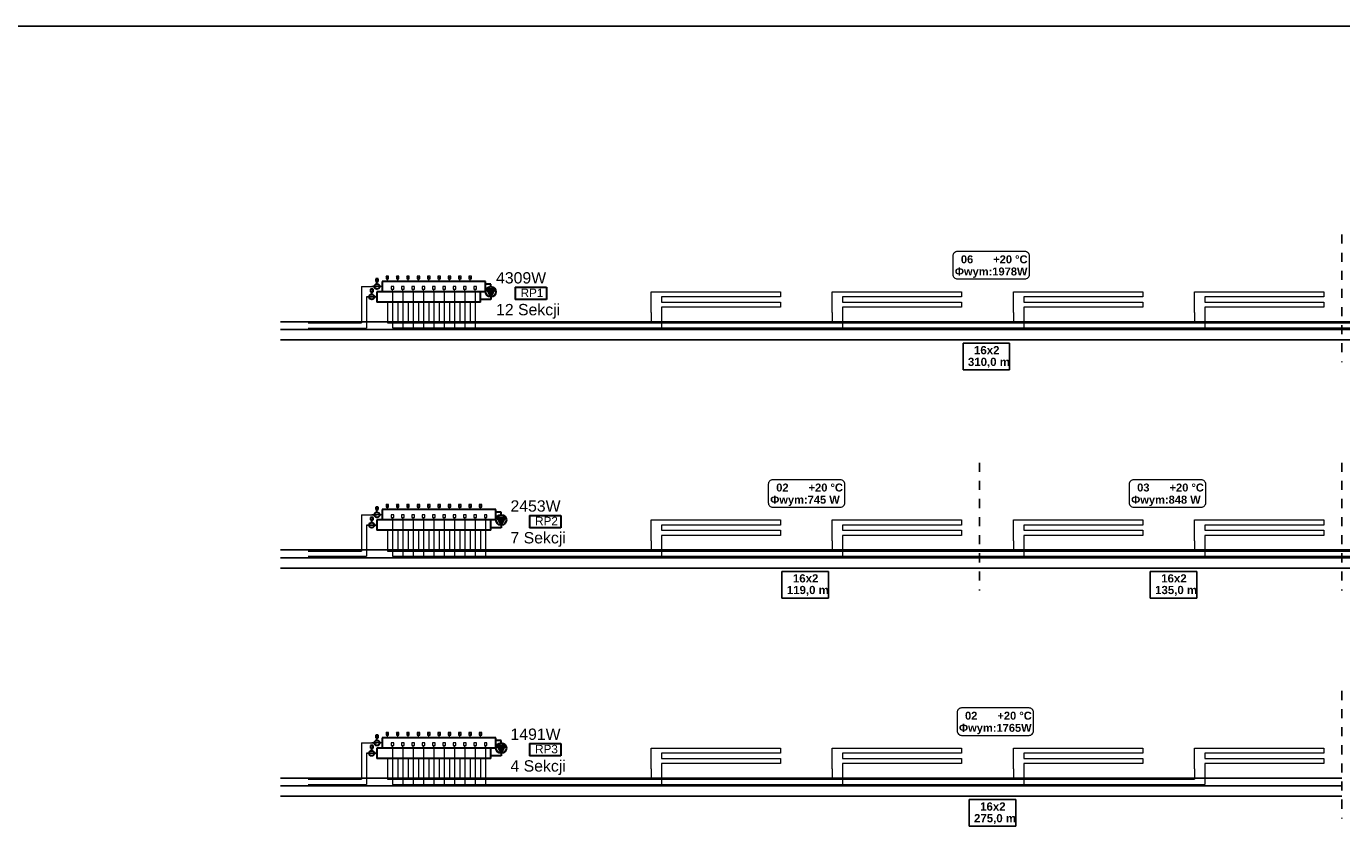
# Model space of a CAD drawing. Extents: x 280060 to 689961, y 120405 to 160329.
# Tile 67 of 85: x 665627 to 668170, y 150527 to 152102. Entities that reach past the tile are written whole.
import ezdxf
from ezdxf.lldxf.tags import DXFTag

# ---------------------------------------------------------------- set-up
doc = ezdxf.new("R2010")
doc.units = 0
doc.header["$MEASUREMENT"] = 0
doc.linetypes.add('3', pattern=[1, 0.5, -0.5])
for name, color, linetype, lineweight in [('KAM-pro Biała Zarys', 7, 'CONTINUOUS', 9), ('KAM-pro Kocioł C.O.', 7, 'CONTINUOUS', 18), ('KAM-pro Opis C.O.', 16, 'CONTINUOUS', 13), ('KAM-pro opis Temperatury', 102, 'CONTINUOUS', 18)]:
    doc.layers.add(name, color=color, linetype=linetype, lineweight=lineweight)
doc.layers.add('KAM-pro Podłogówka Powrót', color=7, linetype='DASH', lineweight=9, true_color=0x008000)
doc.layers.add('KAM-pro Podłogówka Zasilanie', color=7, linetype='SOLID', lineweight=9, true_color=0xff8000)
doc.styles.add('ARIAL', font='arial.ttf')
tags = doc.linetypes.add('DASH', pattern=[15, 10, -5]).pattern_tags.tags
tags[6:7] = [DXFTag(74, 4), DXFTag(75, 0), DXFTag(340, '0'), DXFTag(46, 0.0), DXFTag(50, 0.0), DXFTag(44, 0.0), DXFTag(45, 0.0)]
tags[4:5] = [DXFTag(74, 4), DXFTag(75, 0), DXFTag(340, '0'), DXFTag(46, 0.0), DXFTag(50, 0.0), DXFTag(44, 0.0), DXFTag(45, 0.0)]
tags = doc.linetypes.add('SOLID', pattern=[10, 10, 0]).pattern_tags.tags
tags[6:7] = [DXFTag(74, 4), DXFTag(75, 0), DXFTag(340, '0'), DXFTag(46, 0.0), DXFTag(50, 0.0), DXFTag(44, 0.0), DXFTag(45, 0.0)]
tags[4:5] = [DXFTag(74, 4), DXFTag(75, 0), DXFTag(340, '0'), DXFTag(46, 0.0), DXFTag(50, 0.0), DXFTag(44, 0.0), DXFTag(45, 0.0)]

msp = doc.modelspace()

# ---------------------------------------------------------------- hatches: boundary and pattern name
at = {"layer": 'KAM-pro Kocioł C.O.', "lineweight": 30}
for points in [[(666525.1, 151579.4), (666533.8, 151594.4), (666516.5, 151594.4)], [(666545.1, 151138.4), (666553.8, 151153.4), (666536.5, 151153.4)], [(666545.1, 150697.5), (666553.8, 150712.5), (666536.5, 150712.5)]]:
    msp.add_hatch(color=256, dxfattribs=at).paths.add_polyline_path(points)

# ---------------------------------------------------------------- linework, layer by layer
at = {"layer": 'KAM-pro Biała Zarys', "linetype": '3', "lineweight": 25, "ltscale": 35}
for p, q in [((668169.6, 151699.9), (668169.6, 151453.2)), ((667469.6, 151259), (667469.6, 151012.2)), ((668169.6, 151259), (668169.6, 151012.2)), ((668169.6, 150818), (668169.6, 150571.3))]:
    msp.add_line(p, q, dxfattribs=at)
at = {"layer": 'KAM-pro Biała Zarys', "lineweight": 25}
for p, q in [((666118.7, 151531.3), (670989.2, 151531.3)), ((666118.7, 151516.3), (670989.2, 151516.3)), ((666118.7, 151496.3), (670989.2, 151496.3)), ((667437.7, 151438.3), (667437.7, 151490)), ((667437.7, 151490), (667527.6, 151490)), ((667527.6, 151490), (667527.6, 151438.3)), ((667437.7, 151438.3), (667527.6, 151438.3)), ((666118.7, 151090.4), (669219.6, 151090.4)), ((666118.7, 151075.4), (669219.6, 151075.4)), ((666118.7, 151055.4), (669219.6, 151055.4)), ((667087.7, 150997.3), (667087.7, 151049.1)), ((667087.7, 151049.1), (667177.6, 151049.1)), ((667177.6, 151049.1), (667177.6, 150997.3)), ((667799.5, 150997.3), (667799.5, 151049.1)), ((667799.5, 151049.1), (667889.5, 151049.1)), ((667889.5, 151049.1), (667889.5, 150997.3)), ((667087.7, 150997.3), (667177.6, 150997.3)), ((667799.5, 150997.3), (667889.5, 150997.3)), ((666118.7, 150649.5), (668169.6, 150649.5)), ((666118.7, 150634.5), (668169.6, 150634.5)), ((666118.7, 150614.5), (668169.6, 150614.5)), ((667449.5, 150556.4), (667449.5, 150608.1)), ((667449.5, 150608.1), (667539.5, 150608.1)), ((667539.5, 150608.1), (667539.5, 150556.4)), ((667449.5, 150556.4), (667539.5, 150556.4))]:
    msp.add_line(p, q, dxfattribs=at)
msp.add_lwpolyline([(665402.5, 152102.4), (671702.5, 152102.4), (671702.5, 149132.4), (665402.5, 149132.4)], close=True, dxfattribs=at)
at = {"layer": 'KAM-pro Kocioł C.O.', "lineweight": 30}
for p, q in [((666307.6, 151614.4), (666302.6, 151614.4)), ((666302.6, 151614.4), (666302.6, 151609.4)), ((666302.6, 151609.4), (666307.6, 151609.4)), ((666305.1, 151604.4), (666305.1, 151609.4)), ((666307.6, 151609.4), (666307.6, 151614.4)), ((666515.1, 151609.4), (666315.1, 151609.4)), ((666315.1, 151609.4), (666315.1, 151589.4)), ((666515.1, 151589.4), (666515.1, 151609.4)), ((666525.1, 151604.4), (666515.1, 151604.4)), ((666525.1, 151599.4), (666525.1, 151604.4)), ((666572.2, 151598.1), (666632.8, 151598.1)), ((666572.2, 151598.1), (666572.2, 151574.3)), ((666632.8, 151598.1), (666632.8, 151574.3)), ((666297.6, 151594.4), (666292.6, 151594.4)), ((666292.6, 151594.4), (666292.6, 151589.4)), ((666292.6, 151589.4), (666297.6, 151589.4)), ((666295.1, 151584.4), (666295.1, 151589.4)), ((666297.6, 151589.4), (666297.6, 151594.4)), ((666485.1, 151589.4), (666305.1, 151589.4)), ((666305.1, 151589.4), (666305.1, 151569.4)), ((666515.1, 151589.4), (666315.1, 151589.4)), ((666505.1, 151569.4), (666505.1, 151589.4)), ((666525.1, 151574.4), (666505.1, 151574.4)), ((666533.8, 151594.4), (666516.5, 151594.4)), ((666516.5, 151594.4), (666525.1, 151579.4)), ((666525.1, 151579.4), (666533.8, 151594.4)), ((666525.1, 151579.4), (666525.1, 151579.4)), ((666525.1, 151579.4), (666525.1, 151574.4)), ((666632.8, 151574.3), (666572.2, 151574.3)), ((666505.1, 151569.4), (666305.1, 151569.4)), ((666307.6, 151173.4), (666302.6, 151173.4)), ((666302.6, 151173.4), (666302.6, 151168.4)), ((666302.6, 151168.4), (666307.6, 151168.4)), ((666305.1, 151163.4), (666305.1, 151168.4)), ((666307.6, 151168.4), (666307.6, 151173.4)), ((666535.1, 151168.4), (666315.1, 151168.4)), ((666315.1, 151168.4), (666315.1, 151148.4)), ((666535.1, 151148.4), (666535.1, 151168.4)), ((666545.1, 151163.4), (666535.1, 151163.4)), ((666545.1, 151158.4), (666545.1, 151163.4)), ((666297.6, 151153.4), (666292.6, 151153.4)), ((666292.6, 151153.4), (666292.6, 151148.4)), ((666292.6, 151148.4), (666297.6, 151148.4)), ((666295.1, 151143.4), (666295.1, 151148.4)), ((666297.6, 151148.4), (666297.6, 151153.4)), ((666485.1, 151148.4), (666305.1, 151148.4)), ((666305.1, 151148.4), (666305.1, 151128.4)), ((666535.1, 151148.4), (666315.1, 151148.4)), ((666525.1, 151128.4), (666525.1, 151148.4)), ((666553.8, 151153.4), (666536.5, 151153.4)), ((666536.5, 151153.4), (666545.1, 151138.4)), ((666545.1, 151138.4), (666553.8, 151153.4)), ((666545.1, 151138.4), (666545.1, 151138.4)), ((666545.1, 151138.4), (666545.1, 151133.4)), ((666600.1, 151157.2), (666660.7, 151157.2)), ((666600.1, 151157.2), (666600.1, 151133.4)), ((666660.7, 151157.2), (666660.7, 151133.4)), ((666525.1, 151128.4), (666305.1, 151128.4)), ((666545.1, 151133.4), (666525.1, 151133.4)), ((666660.7, 151133.4), (666600.1, 151133.4)), ((666307.6, 150732.5), (666302.6, 150732.5)), ((666302.6, 150732.5), (666302.6, 150727.5)), ((666307.6, 150727.5), (666307.6, 150732.5)), ((666297.6, 150712.5), (666292.6, 150712.5)), ((666292.6, 150712.5), (666292.6, 150707.5)), ((666292.6, 150707.5), (666297.6, 150707.5)), ((666295.1, 150702.5), (666295.1, 150707.5)), ((666297.6, 150707.5), (666297.6, 150712.5)), ((666302.6, 150727.5), (666307.6, 150727.5)), ((666305.1, 150722.5), (666305.1, 150727.5)), ((666485.1, 150707.5), (666305.1, 150707.5)), ((666305.1, 150707.5), (666305.1, 150687.5)), ((666535.1, 150727.5), (666315.1, 150727.5)), ((666315.1, 150727.5), (666315.1, 150707.5)), ((666535.1, 150707.5), (666315.1, 150707.5)), ((666525.1, 150687.5), (666525.1, 150707.5)), ((666535.1, 150707.5), (666535.1, 150727.5)), ((666545.1, 150722.5), (666535.1, 150722.5)), ((666553.8, 150712.5), (666536.5, 150712.5)), ((666536.5, 150712.5), (666545.1, 150697.5)), ((666545.1, 150717.5), (666545.1, 150722.5)), ((666545.1, 150697.5), (666553.8, 150712.5)), ((666600.1, 150716.2), (666660.7, 150716.2)), ((666600.1, 150716.2), (666600.1, 150692.4)), ((666660.7, 150716.2), (666660.7, 150692.4)), ((666525.1, 150687.5), (666305.1, 150687.5)), ((666545.1, 150692.5), (666525.1, 150692.5)), ((666545.1, 150697.5), (666545.1, 150697.5)), ((666545.1, 150697.5), (666545.1, 150692.5)), ((666660.7, 150692.4), (666600.1, 150692.4))]:
    msp.add_line(p, q, dxfattribs=at)
for centre, major_axis in [((666305.1, 151599.4), (5, 0)), ((666525.1, 151589.4), (10, 0)), ((666295.1, 151579.4), (5, 0)), ((666305.1, 151158.4), (5, 0)), ((666295.1, 151138.4), (5, 0)), ((666545.1, 151148.4), (10, 0)), ((666305.1, 150717.5), (5, 0)), ((666545.1, 150707.5), (10, 0)), ((666295.1, 150697.5), (5, 0))]:
    msp.add_ellipse(centre, major_axis=major_axis, ratio=1, dxfattribs=at)
at = {"layer": 'KAM-pro opis Temperatury', "color": 3}
for points in [[(667427, 151614.1), (667557.3, 151614.1, 0.414214), (667566.1, 151622.9), (667566.1, 151658.2, 0.414214), (667557.3, 151667.1), (667427, 151667.1, 0.414214), (667418.1, 151658.2), (667418.1, 151622.9, 0.414214), (667427, 151614.1)], [(667070.2, 151173.1), (667200.5, 151173.1, 0.414214), (667209.3, 151182), (667209.3, 151217.3, 0.414214), (667200.5, 151226.1), (667070.2, 151226.1, 0.414214), (667061.3, 151217.3), (667061.3, 151182, 0.414214), (667070.2, 151173.1)], [(667767.7, 151173.1), (667898, 151173.1, 0.414214), (667906.9, 151182), (667906.9, 151217.3, 0.414214), (667898, 151226.1), (667767.7, 151226.1, 0.414214), (667758.9, 151217.3), (667758.9, 151182, 0.414214), (667767.7, 151173.1)], [(667435, 150732.2), (667565.4, 150732.2, 0.414214), (667574.2, 150741), (667574.2, 150776.4, 0.414214), (667565.4, 150785.2), (667435, 150785.2, 0.414214), (667426.2, 150776.4), (667426.2, 150741, 0.414214), (667435, 150732.2)]]:
    msp.add_lwpolyline(points, format="xyb", dxfattribs=at)
at = {"layer": 'KAM-pro Podłogówka Powrót', "color": 4}
for p, q in [((666337.6, 151599.4), (666332.6, 151599.4)), ((666332.6, 151599.4), (666332.6, 151594.4)), ((666337.6, 151594.4), (666337.6, 151599.4)), ((666357.6, 151599.4), (666352.6, 151599.4)), ((666352.6, 151599.4), (666352.6, 151594.4)), ((666357.6, 151594.4), (666357.6, 151599.4)), ((666377.6, 151599.4), (666372.6, 151599.4)), ((666372.6, 151599.4), (666372.6, 151594.4)), ((666377.6, 151594.4), (666377.6, 151599.4)), ((666397.6, 151599.4), (666392.6, 151599.4)), ((666392.6, 151599.4), (666392.6, 151594.4)), ((666397.6, 151594.4), (666397.6, 151599.4)), ((666417.6, 151599.4), (666412.6, 151599.4)), ((666412.6, 151599.4), (666412.6, 151594.4)), ((666417.6, 151594.4), (666417.6, 151599.4)), ((666437.6, 151599.4), (666432.6, 151599.4)), ((666432.6, 151599.4), (666432.6, 151594.4)), ((666437.6, 151594.4), (666437.6, 151599.4)), ((666457.6, 151599.4), (666452.6, 151599.4)), ((666452.6, 151599.4), (666452.6, 151594.4)), ((666457.6, 151594.4), (666457.6, 151599.4)), ((666477.6, 151599.4), (666472.6, 151599.4)), ((666472.6, 151599.4), (666472.6, 151594.4)), ((666477.6, 151594.4), (666477.6, 151599.4)), ((666497.6, 151599.4), (666492.6, 151599.4)), ((666492.6, 151599.4), (666492.6, 151594.4)), ((666497.6, 151594.4), (666497.6, 151599.4)), ((666285.1, 151579.4), (666305.1, 151579.4)), ((666305.1, 151579.4), (666285.1, 151579.4)), ((666285.1, 151579.4), (666285.1, 151519.3)), ((666332.6, 151594.4), (666337.6, 151594.4)), ((666335.1, 151589.4), (666335.1, 151594.4)), ((666335.1, 151589.4), (666335.1, 151519.4)), ((666352.6, 151594.4), (666357.6, 151594.4)), ((666355.1, 151589.4), (666355.1, 151594.4)), ((666355.1, 151589.4), (666355.1, 151519.4)), ((666372.6, 151594.4), (666377.6, 151594.4)), ((666375.1, 151589.4), (666375.1, 151594.4)), ((666375.1, 151589.4), (666375.1, 151519.4)), ((666392.6, 151594.4), (666397.6, 151594.4)), ((666395.1, 151589.4), (666395.1, 151594.4)), ((666395.1, 151589.4), (666395.1, 151519.4)), ((666412.6, 151594.4), (666417.6, 151594.4)), ((666415.1, 151589.4), (666415.1, 151594.4)), ((666415.1, 151589.4), (666415.1, 151519.4)), ((666432.6, 151594.4), (666437.6, 151594.4)), ((666435.1, 151589.4), (666435.1, 151594.4)), ((666435.1, 151589.4), (666435.1, 151519.4)), ((666452.6, 151594.4), (666457.6, 151594.4)), ((666455.1, 151589.4), (666455.1, 151594.4)), ((666455.1, 151589.4), (666455.1, 151519.4)), ((666472.6, 151594.4), (666477.6, 151594.4)), ((666475.1, 151589.4), (666475.1, 151594.4)), ((666475.1, 151589.4), (666475.1, 151519.4)), ((666492.6, 151594.4), (666497.6, 151594.4)), ((666495.1, 151589.4), (666495.1, 151594.4)), ((666495.1, 151589.4), (666495.1, 151519.4)), ((666855.1, 151579.4), (666855.1, 151569.4)), ((667205.1, 151579.4), (667205.1, 151569.4)), ((667555.1, 151579.4), (667555.1, 151569.4)), ((667905.1, 151579.4), (667905.1, 151569.4)), ((666855.1, 151569.4), (667085.1, 151569.4)), ((667085.1, 151559.4), (666855.1, 151559.4)), ((666855.1, 151559.4), (666855.1, 151549.4)), ((667085.1, 151569.4), (667085.1, 151559.4)), ((667205.1, 151569.4), (667435.1, 151569.4)), ((667435.1, 151559.4), (667205.1, 151559.4)), ((667205.1, 151559.4), (667205.1, 151549.4)), ((667435.1, 151569.4), (667435.1, 151559.4)), ((667555.1, 151569.4), (667785.1, 151569.4)), ((667785.1, 151559.4), (667555.1, 151559.4)), ((667555.1, 151559.4), (667555.1, 151549.4)), ((667785.1, 151569.4), (667785.1, 151559.4)), ((667905.1, 151569.4), (668135.1, 151569.4)), ((668135.1, 151559.4), (667905.1, 151559.4)), ((667905.1, 151559.4), (667905.1, 151549.4)), ((668135.1, 151569.4), (668135.1, 151559.4)), ((666171.8, 151519.3), (666285.1, 151519.3)), ((666335.1, 151519.4), (670705.1, 151519.4)), ((666285.1, 151138.4), (666305.1, 151138.4)), ((666305.1, 151138.4), (666285.1, 151138.4)), ((666285.1, 151138.4), (666285.1, 151078.4)), ((666337.6, 151158.4), (666332.6, 151158.4)), ((666332.6, 151158.4), (666332.6, 151153.4)), ((666332.6, 151153.4), (666337.6, 151153.4)), ((666335.1, 151148.4), (666335.1, 151153.4)), ((666335.1, 151148.4), (666335.1, 151078.4)), ((666337.6, 151153.4), (666337.6, 151158.4)), ((666357.6, 151158.4), (666352.6, 151158.4)), ((666352.6, 151158.4), (666352.6, 151153.4)), ((666352.6, 151153.4), (666357.6, 151153.4)), ((666355.1, 151148.4), (666355.1, 151153.4)), ((666355.1, 151148.4), (666355.1, 151078.4)), ((666357.6, 151153.4), (666357.6, 151158.4)), ((666377.6, 151158.4), (666372.6, 151158.4)), ((666372.6, 151158.4), (666372.6, 151153.4)), ((666372.6, 151153.4), (666377.6, 151153.4)), ((666375.1, 151148.4), (666375.1, 151153.4)), ((666375.1, 151148.4), (666375.1, 151078.4)), ((666377.6, 151153.4), (666377.6, 151158.4)), ((666397.6, 151158.4), (666392.6, 151158.4)), ((666392.6, 151158.4), (666392.6, 151153.4)), ((666392.6, 151153.4), (666397.6, 151153.4)), ((666395.1, 151148.4), (666395.1, 151153.4)), ((666395.1, 151148.4), (666395.1, 151078.4)), ((666397.6, 151153.4), (666397.6, 151158.4)), ((666417.6, 151158.4), (666412.6, 151158.4)), ((666412.6, 151158.4), (666412.6, 151153.4)), ((666412.6, 151153.4), (666417.6, 151153.4)), ((666415.1, 151148.4), (666415.1, 151153.4)), ((666415.1, 151148.4), (666415.1, 151078.4)), ((666417.6, 151153.4), (666417.6, 151158.4)), ((666437.6, 151158.4), (666432.6, 151158.4)), ((666432.6, 151158.4), (666432.6, 151153.4)), ((666432.6, 151153.4), (666437.6, 151153.4)), ((666435.1, 151148.4), (666435.1, 151153.4)), ((666435.1, 151148.4), (666435.1, 151078.4)), ((666437.6, 151153.4), (666437.6, 151158.4)), ((666457.6, 151158.4), (666452.6, 151158.4)), ((666452.6, 151158.4), (666452.6, 151153.4)), ((666452.6, 151153.4), (666457.6, 151153.4)), ((666455.1, 151148.4), (666455.1, 151153.4)), ((666455.1, 151148.4), (666455.1, 151078.4)), ((666457.6, 151153.4), (666457.6, 151158.4)), ((666477.6, 151158.4), (666472.6, 151158.4)), ((666472.6, 151158.4), (666472.6, 151153.4)), ((666472.6, 151153.4), (666477.6, 151153.4)), ((666475.1, 151148.4), (666475.1, 151153.4)), ((666475.1, 151148.4), (666475.1, 151078.4)), ((666477.6, 151153.4), (666477.6, 151158.4)), ((666497.6, 151158.4), (666492.6, 151158.4)), ((666492.6, 151158.4), (666492.6, 151153.4)), ((666492.6, 151153.4), (666497.6, 151153.4)), ((666495.1, 151148.4), (666495.1, 151153.4)), ((666495.1, 151148.4), (666495.1, 151078.4)), ((666497.6, 151153.4), (666497.6, 151158.4)), ((666517.6, 151158.4), (666512.6, 151158.4)), ((666512.6, 151158.4), (666512.6, 151153.4)), ((666512.6, 151153.4), (666517.6, 151153.4)), ((666515.1, 151148.4), (666515.1, 151153.4)), ((666515.1, 151148.4), (666515.1, 151078.4)), ((666517.6, 151153.4), (666517.6, 151158.4)), ((666855.1, 151138.4), (666855.1, 151128.4)), ((667205.1, 151138.4), (667205.1, 151128.4)), ((667555.1, 151138.4), (667555.1, 151128.4)), ((667905.1, 151138.4), (667905.1, 151128.4)), ((666855.1, 151128.4), (667085.1, 151128.4)), ((667085.1, 151118.4), (666855.1, 151118.4)), ((666855.1, 151118.4), (666855.1, 151108.4)), ((667085.1, 151128.4), (667085.1, 151118.4)), ((667205.1, 151128.4), (667435.1, 151128.4)), ((667435.1, 151118.4), (667205.1, 151118.4)), ((667205.1, 151118.4), (667205.1, 151108.4)), ((667435.1, 151128.4), (667435.1, 151118.4)), ((667555.1, 151128.4), (667785.1, 151128.4)), ((667785.1, 151118.4), (667555.1, 151118.4)), ((667555.1, 151118.4), (667555.1, 151108.4)), ((667785.1, 151128.4), (667785.1, 151118.4)), ((667905.1, 151128.4), (668135.1, 151128.4)), ((668135.1, 151118.4), (667905.1, 151118.4)), ((667905.1, 151118.4), (667905.1, 151108.4)), ((668135.1, 151128.4), (668135.1, 151118.4)), ((666171.8, 151078.3), (666285.1, 151078.4)), ((666335.1, 151078.4), (668955.1, 151078.4)), ((666337.6, 150717.5), (666332.6, 150717.5)), ((666332.6, 150717.5), (666332.6, 150712.5)), ((666332.6, 150712.5), (666337.6, 150712.5)), ((666335.1, 150707.5), (666335.1, 150712.5)), ((666335.1, 150707.5), (666335.1, 150637.5)), ((666337.6, 150712.5), (666337.6, 150717.5)), ((666357.6, 150717.5), (666352.6, 150717.5)), ((666352.6, 150717.5), (666352.6, 150712.5)), ((666352.6, 150712.5), (666357.6, 150712.5)), ((666355.1, 150707.5), (666355.1, 150712.5)), ((666355.1, 150707.5), (666355.1, 150637.5)), ((666357.6, 150712.5), (666357.6, 150717.5)), ((666377.6, 150717.5), (666372.6, 150717.5)), ((666372.6, 150717.5), (666372.6, 150712.5)), ((666372.6, 150712.5), (666377.6, 150712.5)), ((666375.1, 150707.5), (666375.1, 150712.5)), ((666375.1, 150707.5), (666375.1, 150637.5)), ((666377.6, 150712.5), (666377.6, 150717.5)), ((666397.6, 150717.5), (666392.6, 150717.5)), ((666392.6, 150717.5), (666392.6, 150712.5)), ((666392.6, 150712.5), (666397.6, 150712.5)), ((666395.1, 150707.5), (666395.1, 150712.5)), ((666395.1, 150707.5), (666395.1, 150637.5)), ((666397.6, 150712.5), (666397.6, 150717.5)), ((666417.6, 150717.5), (666412.6, 150717.5)), ((666412.6, 150717.5), (666412.6, 150712.5)), ((666412.6, 150712.5), (666417.6, 150712.5)), ((666415.1, 150707.5), (666415.1, 150712.5)), ((666415.1, 150707.5), (666415.1, 150637.5)), ((666417.6, 150712.5), (666417.6, 150717.5)), ((666437.6, 150717.5), (666432.6, 150717.5)), ((666432.6, 150717.5), (666432.6, 150712.5)), ((666432.6, 150712.5), (666437.6, 150712.5)), ((666435.1, 150707.5), (666435.1, 150712.5)), ((666435.1, 150707.5), (666435.1, 150637.5)), ((666437.6, 150712.5), (666437.6, 150717.5)), ((666457.6, 150717.5), (666452.6, 150717.5)), ((666452.6, 150717.5), (666452.6, 150712.5)), ((666452.6, 150712.5), (666457.6, 150712.5)), ((666455.1, 150707.5), (666455.1, 150712.5)), ((666455.1, 150707.5), (666455.1, 150637.5)), ((666457.6, 150712.5), (666457.6, 150717.5)), ((666477.6, 150717.5), (666472.6, 150717.5)), ((666472.6, 150717.5), (666472.6, 150712.5)), ((666472.6, 150712.5), (666477.6, 150712.5)), ((666475.1, 150707.5), (666475.1, 150712.5)), ((666475.1, 150707.5), (666475.1, 150637.5)), ((666477.6, 150712.5), (666477.6, 150717.5)), ((666497.6, 150717.5), (666492.6, 150717.5)), ((666492.6, 150717.5), (666492.6, 150712.5)), ((666492.6, 150712.5), (666497.6, 150712.5)), ((666495.1, 150707.5), (666495.1, 150712.5)), ((666495.1, 150707.5), (666495.1, 150637.5)), ((666497.6, 150712.5), (666497.6, 150717.5)), ((666517.6, 150717.5), (666512.6, 150717.5)), ((666512.6, 150717.5), (666512.6, 150712.5)), ((666512.6, 150712.5), (666517.6, 150712.5)), ((666515.1, 150707.5), (666515.1, 150712.5)), ((666515.1, 150707.5), (666515.1, 150637.5)), ((666517.6, 150712.5), (666517.6, 150717.5)), ((666285.1, 150697.5), (666305.1, 150697.5)), ((666305.1, 150697.5), (666285.1, 150697.5)), ((666285.1, 150697.5), (666285.1, 150637.5)), ((666855.1, 150697.5), (666855.1, 150687.5)), ((666855.1, 150687.5), (667085.1, 150687.5)), ((667085.1, 150687.5), (667085.1, 150677.5)), ((667205.1, 150697.5), (667205.1, 150687.5)), ((667205.1, 150687.5), (667435.1, 150687.5)), ((667435.1, 150687.5), (667435.1, 150677.5)), ((667555.1, 150697.5), (667555.1, 150687.5)), ((667555.1, 150687.5), (667785.1, 150687.5)), ((667785.1, 150687.5), (667785.1, 150677.5)), ((667905.1, 150697.5), (667905.1, 150687.5)), ((667905.1, 150687.5), (668135.1, 150687.5)), ((668135.1, 150687.5), (668135.1, 150677.5)), ((667085.1, 150677.5), (666855.1, 150677.5)), ((666855.1, 150677.5), (666855.1, 150667.5)), ((667435.1, 150677.5), (667205.1, 150677.5)), ((667205.1, 150677.5), (667205.1, 150667.5)), ((667785.1, 150677.5), (667555.1, 150677.5)), ((667555.1, 150677.5), (667555.1, 150667.5)), ((668135.1, 150677.5), (667905.1, 150677.5)), ((667905.1, 150677.5), (667905.1, 150667.5)), ((666171.8, 150637.4), (666285.1, 150637.5)), ((666335.1, 150637.5), (667905.1, 150637.5))]:
    msp.add_line(p, q, dxfattribs=at)
for points in [[(666855.1, 151549.4), (666855.1, 151549.1), (666855.1, 151548.2), (666855.1, 151546.4), (666855.1, 151543.6), (666855.1, 151540.2), (666855.1, 151536.3), (666855.1, 151532.4), (666855.1, 151528.5), (666855.1, 151525.1), (666855.1, 151522.3), (666855.1, 151520.5), (666855.1, 151519.6), (666855.1, 151519.4)], [(667205.1, 151549.4), (667205.1, 151549.1), (667205.1, 151548.2), (667205.1, 151546.4), (667205.1, 151543.6), (667205.1, 151540.2), (667205.1, 151536.3), (667205.1, 151532.4), (667205.1, 151528.5), (667205.1, 151525.1), (667205.1, 151522.3), (667205.1, 151520.5), (667205.1, 151519.6), (667205.1, 151519.4)], [(667555.1, 151549.4), (667555.1, 151549.1), (667555.1, 151548.2), (667555.1, 151546.4), (667555.1, 151543.6), (667555.1, 151540.2), (667555.1, 151536.3), (667555.1, 151532.4), (667555.1, 151528.5), (667555.1, 151525.1), (667555.1, 151522.3), (667555.1, 151520.5), (667555.1, 151519.6), (667555.1, 151519.4)], [(667905.1, 151549.4), (667905.1, 151549.1), (667905.1, 151548.2), (667905.1, 151546.4), (667905.1, 151543.6), (667905.1, 151540.2), (667905.1, 151536.3), (667905.1, 151532.4), (667905.1, 151528.5), (667905.1, 151525.1), (667905.1, 151522.3), (667905.1, 151520.5), (667905.1, 151519.6), (667905.1, 151519.4)], [(666855.1, 151108.4), (666855.1, 151108.2), (666855.1, 151107.3), (666855.1, 151105.5), (666855.1, 151102.7), (666855.1, 151099.3), (666855.1, 151095.4), (666855.1, 151091.4), (666855.1, 151087.6), (666855.1, 151084.1), (666855.1, 151081.3), (666855.1, 151079.5), (666855.1, 151078.6), (666855.1, 151078.4)], [(667205.1, 151108.4), (667205.1, 151108.2), (667205.1, 151107.3), (667205.1, 151105.5), (667205.1, 151102.7), (667205.1, 151099.3), (667205.1, 151095.4), (667205.1, 151091.4), (667205.1, 151087.6), (667205.1, 151084.1), (667205.1, 151081.3), (667205.1, 151079.5), (667205.1, 151078.6), (667205.1, 151078.4)], [(667555.1, 151108.4), (667555.1, 151108.2), (667555.1, 151107.3), (667555.1, 151105.5), (667555.1, 151102.7), (667555.1, 151099.3), (667555.1, 151095.4), (667555.1, 151091.4), (667555.1, 151087.6), (667555.1, 151084.1), (667555.1, 151081.3), (667555.1, 151079.5), (667555.1, 151078.6), (667555.1, 151078.4)], [(667905.1, 151108.4), (667905.1, 151108.2), (667905.1, 151107.3), (667905.1, 151105.5), (667905.1, 151102.7), (667905.1, 151099.3), (667905.1, 151095.4), (667905.1, 151091.4), (667905.1, 151087.6), (667905.1, 151084.1), (667905.1, 151081.3), (667905.1, 151079.5), (667905.1, 151078.6), (667905.1, 151078.4)], [(666855.1, 150667.5), (666855.1, 150667.2), (666855.1, 150666.4), (666855.1, 150664.5), (666855.1, 150661.8), (666855.1, 150658.3), (666855.1, 150654.5), (666855.1, 150650.5), (666855.1, 150646.6), (666855.1, 150643.2), (666855.1, 150640.4), (666855.1, 150638.6), (666855.1, 150637.7), (666855.1, 150637.5)], [(667205.1, 150667.5), (667205.1, 150667.2), (667205.1, 150666.4), (667205.1, 150664.5), (667205.1, 150661.8), (667205.1, 150658.3), (667205.1, 150654.5), (667205.1, 150650.5), (667205.1, 150646.6), (667205.1, 150643.2), (667205.1, 150640.4), (667205.1, 150638.6), (667205.1, 150637.7), (667205.1, 150637.5)], [(667555.1, 150667.5), (667555.1, 150667.2), (667555.1, 150666.4), (667555.1, 150664.5), (667555.1, 150661.8), (667555.1, 150658.3), (667555.1, 150654.5), (667555.1, 150650.5), (667555.1, 150646.6), (667555.1, 150643.2), (667555.1, 150640.4), (667555.1, 150638.6), (667555.1, 150637.7), (667555.1, 150637.5)], [(667905.1, 150667.5), (667905.1, 150667.2), (667905.1, 150666.4), (667905.1, 150664.5), (667905.1, 150661.8), (667905.1, 150658.3), (667905.1, 150654.5), (667905.1, 150650.5), (667905.1, 150646.6), (667905.1, 150643.2), (667905.1, 150640.4), (667905.1, 150638.6), (667905.1, 150637.7), (667905.1, 150637.5)]]:
    msp.add_open_spline(points, degree=3, knots=[0, 0, 0, 0, 0.698723, 2.614576, 5.477085, 9.015778, 12.96018, 17.03982, 20.984222, 24.522915, 27.385424, 29.301277, 30, 30, 30, 30], dxfattribs=at)
at = {"layer": 'KAM-pro Podłogówka Zasilanie', "color": 1}
for p, q in [((666275.1, 151599.4), (666305.1, 151599.4)), ((666275.1, 151599.4), (666275.1, 151529.4)), ((666315.1, 151599.4), (666295.1, 151599.4)), ((666327.6, 151619.4), (666322.6, 151619.4)), ((666322.6, 151619.4), (666322.6, 151614.4)), ((666327.6, 151614.4), (666322.6, 151619.4)), ((666322.6, 151614.4), (666327.6, 151614.4)), ((666325.1, 151609.4), (666325.1, 151614.4)), ((666327.6, 151614.4), (666327.6, 151619.4)), ((666347.6, 151619.4), (666342.6, 151619.4)), ((666342.6, 151619.4), (666342.6, 151614.4)), ((666347.6, 151614.4), (666342.6, 151619.4)), ((666342.6, 151614.4), (666347.6, 151614.4)), ((666345.1, 151609.4), (666345.1, 151614.4)), ((666347.6, 151614.4), (666347.6, 151619.4)), ((666367.6, 151619.4), (666362.6, 151619.4)), ((666362.6, 151619.4), (666362.6, 151614.4)), ((666367.6, 151614.4), (666362.6, 151619.4)), ((666362.6, 151614.4), (666367.6, 151614.4)), ((666365.1, 151609.4), (666365.1, 151614.4)), ((666367.6, 151614.4), (666367.6, 151619.4)), ((666387.6, 151619.4), (666382.6, 151619.4)), ((666382.6, 151619.4), (666382.6, 151614.4)), ((666387.6, 151614.4), (666382.6, 151619.4)), ((666382.6, 151614.4), (666387.6, 151614.4)), ((666385.1, 151609.4), (666385.1, 151614.4)), ((666387.6, 151614.4), (666387.6, 151619.4)), ((666407.6, 151619.4), (666402.6, 151619.4)), ((666402.6, 151619.4), (666402.6, 151614.4)), ((666407.6, 151614.4), (666402.6, 151619.4)), ((666402.6, 151614.4), (666407.6, 151614.4)), ((666405.1, 151609.4), (666405.1, 151614.4)), ((666407.6, 151614.4), (666407.6, 151619.4)), ((666427.6, 151619.4), (666422.6, 151619.4)), ((666422.6, 151619.4), (666422.6, 151614.4)), ((666427.6, 151614.4), (666422.6, 151619.4)), ((666422.6, 151614.4), (666427.6, 151614.4)), ((666425.1, 151609.4), (666425.1, 151614.4)), ((666427.6, 151614.4), (666427.6, 151619.4)), ((666447.6, 151619.4), (666442.6, 151619.4)), ((666442.6, 151619.4), (666442.6, 151614.4)), ((666447.6, 151614.4), (666442.6, 151619.4)), ((666442.6, 151614.4), (666447.6, 151614.4)), ((666445.1, 151609.4), (666445.1, 151614.4)), ((666447.6, 151614.4), (666447.6, 151619.4)), ((666467.6, 151619.4), (666462.6, 151619.4)), ((666462.6, 151619.4), (666462.6, 151614.4)), ((666467.6, 151614.4), (666462.6, 151619.4)), ((666462.6, 151614.4), (666467.6, 151614.4)), ((666465.1, 151609.4), (666465.1, 151614.4)), ((666467.6, 151614.4), (666467.6, 151619.4)), ((666487.6, 151619.4), (666482.6, 151619.4)), ((666482.6, 151619.4), (666482.6, 151614.4)), ((666487.6, 151614.4), (666482.6, 151619.4)), ((666482.6, 151614.4), (666487.6, 151614.4)), ((666485.1, 151609.4), (666485.1, 151614.4)), ((666487.6, 151614.4), (666487.6, 151619.4)), ((666835.1, 151549.4), (666835.1, 151589.4)), ((666835.1, 151589.4), (667085.1, 151589.4)), ((667085.1, 151579.4), (666855.1, 151579.4)), ((667085.1, 151589.4), (667085.1, 151579.4)), ((667185.1, 151549.4), (667185.1, 151589.4)), ((667185.1, 151589.4), (667435.1, 151589.4)), ((667435.1, 151579.4), (667205.1, 151579.4)), ((667435.1, 151589.4), (667435.1, 151579.4)), ((667535.1, 151549.4), (667535.1, 151589.4)), ((667535.1, 151589.4), (667785.1, 151589.4)), ((667785.1, 151579.4), (667555.1, 151579.4)), ((667785.1, 151589.4), (667785.1, 151579.4)), ((667885.1, 151549.4), (667885.1, 151589.4)), ((667885.1, 151589.4), (668135.1, 151589.4)), ((668135.1, 151579.4), (667905.1, 151579.4)), ((668135.1, 151589.4), (668135.1, 151579.4)), ((666325.1, 151569.4), (666325.1, 151529.4)), ((666345.1, 151569.4), (666345.1, 151529.4)), ((666365.1, 151569.4), (666365.1, 151529.4)), ((666385.1, 151569.4), (666385.1, 151529.4)), ((666405.1, 151569.4), (666405.1, 151529.4)), ((666425.1, 151569.4), (666425.1, 151529.4)), ((666445.1, 151569.4), (666445.1, 151529.4)), ((666465.1, 151569.4), (666465.1, 151529.4)), ((666485.1, 151569.4), (666485.1, 151529.4)), ((666172.1, 151529.4), (666275.1, 151529.4)), ((666325.1, 151529.4), (670685.1, 151529.4)), ((666327.6, 151178.4), (666322.6, 151178.4)), ((666322.6, 151178.4), (666322.6, 151173.4)), ((666327.6, 151173.4), (666322.6, 151178.4)), ((666322.6, 151173.4), (666327.6, 151173.4)), ((666325.1, 151168.4), (666325.1, 151173.4)), ((666327.6, 151173.4), (666327.6, 151178.4)), ((666347.6, 151178.4), (666342.6, 151178.4)), ((666342.6, 151178.4), (666342.6, 151173.4)), ((666347.6, 151173.4), (666342.6, 151178.4)), ((666342.6, 151173.4), (666347.6, 151173.4)), ((666345.1, 151168.4), (666345.1, 151173.4)), ((666347.6, 151173.4), (666347.6, 151178.4)), ((666367.6, 151178.4), (666362.6, 151178.4)), ((666362.6, 151178.4), (666362.6, 151173.4)), ((666367.6, 151173.4), (666362.6, 151178.4)), ((666362.6, 151173.4), (666367.6, 151173.4)), ((666365.1, 151168.4), (666365.1, 151173.4)), ((666367.6, 151173.4), (666367.6, 151178.4)), ((666387.6, 151178.4), (666382.6, 151178.4)), ((666382.6, 151178.4), (666382.6, 151173.4)), ((666387.6, 151173.4), (666382.6, 151178.4)), ((666382.6, 151173.4), (666387.6, 151173.4)), ((666385.1, 151168.4), (666385.1, 151173.4)), ((666387.6, 151173.4), (666387.6, 151178.4)), ((666407.6, 151178.4), (666402.6, 151178.4)), ((666402.6, 151178.4), (666402.6, 151173.4)), ((666407.6, 151173.4), (666402.6, 151178.4)), ((666402.6, 151173.4), (666407.6, 151173.4)), ((666405.1, 151168.4), (666405.1, 151173.4)), ((666407.6, 151173.4), (666407.6, 151178.4)), ((666427.6, 151178.4), (666422.6, 151178.4)), ((666422.6, 151178.4), (666422.6, 151173.4)), ((666427.6, 151173.4), (666422.6, 151178.4)), ((666422.6, 151173.4), (666427.6, 151173.4)), ((666425.1, 151168.4), (666425.1, 151173.4)), ((666427.6, 151173.4), (666427.6, 151178.4)), ((666447.6, 151178.4), (666442.6, 151178.4)), ((666442.6, 151178.4), (666442.6, 151173.4)), ((666447.6, 151173.4), (666442.6, 151178.4)), ((666442.6, 151173.4), (666447.6, 151173.4)), ((666445.1, 151168.4), (666445.1, 151173.4)), ((666447.6, 151173.4), (666447.6, 151178.4)), ((666467.6, 151178.4), (666462.6, 151178.4)), ((666462.6, 151178.4), (666462.6, 151173.4)), ((666467.6, 151173.4), (666462.6, 151178.4)), ((666462.6, 151173.4), (666467.6, 151173.4)), ((666465.1, 151168.4), (666465.1, 151173.4)), ((666467.6, 151173.4), (666467.6, 151178.4)), ((666487.6, 151178.4), (666482.6, 151178.4)), ((666482.6, 151178.4), (666482.6, 151173.4)), ((666487.6, 151173.4), (666482.6, 151178.4)), ((666482.6, 151173.4), (666487.6, 151173.4)), ((666485.1, 151168.4), (666485.1, 151173.4)), ((666487.6, 151173.4), (666487.6, 151178.4)), ((666507.6, 151178.4), (666502.6, 151178.4)), ((666502.6, 151178.4), (666502.6, 151173.4)), ((666507.6, 151173.4), (666502.6, 151178.4)), ((666502.6, 151173.4), (666507.6, 151173.4)), ((666505.1, 151168.4), (666505.1, 151173.4)), ((666507.6, 151173.4), (666507.6, 151178.4)), ((666275.1, 151158.4), (666305.1, 151158.4)), ((666275.1, 151158.4), (666275.1, 151088.4)), ((666315.1, 151158.4), (666295.1, 151158.4)), ((666835.1, 151108.4), (666835.1, 151148.4)), ((666835.1, 151148.4), (667085.1, 151148.4)), ((667085.1, 151138.4), (666855.1, 151138.4)), ((667085.1, 151148.4), (667085.1, 151138.4)), ((667185.1, 151108.4), (667185.1, 151148.4)), ((667185.1, 151148.4), (667435.1, 151148.4)), ((667435.1, 151138.4), (667205.1, 151138.4)), ((667435.1, 151148.4), (667435.1, 151138.4)), ((667535.1, 151108.4), (667535.1, 151148.4)), ((667535.1, 151148.4), (667785.1, 151148.4)), ((667785.1, 151138.4), (667555.1, 151138.4)), ((667785.1, 151148.4), (667785.1, 151138.4)), ((667885.1, 151108.4), (667885.1, 151148.4)), ((667885.1, 151148.4), (668135.1, 151148.4)), ((668135.1, 151138.4), (667905.1, 151138.4)), ((668135.1, 151148.4), (668135.1, 151138.4)), ((666325.1, 151128.4), (666325.1, 151088.4)), ((666345.1, 151128.4), (666345.1, 151088.4)), ((666365.1, 151128.4), (666365.1, 151088.4)), ((666385.1, 151128.4), (666385.1, 151088.4)), ((666405.1, 151128.4), (666405.1, 151088.4)), ((666425.1, 151128.4), (666425.1, 151088.4)), ((666445.1, 151128.4), (666445.1, 151088.4)), ((666465.1, 151128.4), (666465.1, 151088.4)), ((666485.1, 151128.4), (666485.1, 151088.4)), ((666505.1, 151128.4), (666505.1, 151088.4)), ((666172.1, 151088.4), (666275.1, 151088.4)), ((666325.1, 151088.4), (668935.1, 151088.4)), ((666327.6, 150737.5), (666322.6, 150737.5)), ((666322.6, 150737.5), (666322.6, 150732.5)), ((666327.6, 150732.5), (666322.6, 150737.5)), ((666322.6, 150732.5), (666327.6, 150732.5)), ((666325.1, 150727.5), (666325.1, 150732.5)), ((666327.6, 150732.5), (666327.6, 150737.5)), ((666347.6, 150737.5), (666342.6, 150737.5)), ((666342.6, 150737.5), (666342.6, 150732.5)), ((666347.6, 150732.5), (666342.6, 150737.5)), ((666342.6, 150732.5), (666347.6, 150732.5)), ((666345.1, 150727.5), (666345.1, 150732.5)), ((666347.6, 150732.5), (666347.6, 150737.5)), ((666367.6, 150737.5), (666362.6, 150737.5)), ((666362.6, 150737.5), (666362.6, 150732.5)), ((666367.6, 150732.5), (666362.6, 150737.5)), ((666362.6, 150732.5), (666367.6, 150732.5)), ((666365.1, 150727.5), (666365.1, 150732.5)), ((666367.6, 150732.5), (666367.6, 150737.5)), ((666387.6, 150737.5), (666382.6, 150737.5)), ((666382.6, 150737.5), (666382.6, 150732.5)), ((666387.6, 150732.5), (666382.6, 150737.5)), ((666382.6, 150732.5), (666387.6, 150732.5)), ((666385.1, 150727.5), (666385.1, 150732.5)), ((666387.6, 150732.5), (666387.6, 150737.5)), ((666407.6, 150737.5), (666402.6, 150737.5)), ((666402.6, 150737.5), (666402.6, 150732.5)), ((666407.6, 150732.5), (666402.6, 150737.5)), ((666402.6, 150732.5), (666407.6, 150732.5)), ((666405.1, 150727.5), (666405.1, 150732.5)), ((666407.6, 150732.5), (666407.6, 150737.5)), ((666427.6, 150737.5), (666422.6, 150737.5)), ((666422.6, 150737.5), (666422.6, 150732.5)), ((666427.6, 150732.5), (666422.6, 150737.5)), ((666422.6, 150732.5), (666427.6, 150732.5)), ((666425.1, 150727.5), (666425.1, 150732.5)), ((666427.6, 150732.5), (666427.6, 150737.5)), ((666447.6, 150737.5), (666442.6, 150737.5)), ((666442.6, 150737.5), (666442.6, 150732.5)), ((666447.6, 150732.5), (666442.6, 150737.5)), ((666442.6, 150732.5), (666447.6, 150732.5)), ((666445.1, 150727.5), (666445.1, 150732.5)), ((666447.6, 150732.5), (666447.6, 150737.5)), ((666467.6, 150737.5), (666462.6, 150737.5)), ((666462.6, 150737.5), (666462.6, 150732.5)), ((666467.6, 150732.5), (666462.6, 150737.5)), ((666462.6, 150732.5), (666467.6, 150732.5)), ((666465.1, 150727.5), (666465.1, 150732.5)), ((666467.6, 150732.5), (666467.6, 150737.5)), ((666487.6, 150737.5), (666482.6, 150737.5)), ((666482.6, 150737.5), (666482.6, 150732.5)), ((666487.6, 150732.5), (666482.6, 150737.5)), ((666482.6, 150732.5), (666487.6, 150732.5)), ((666485.1, 150727.5), (666485.1, 150732.5)), ((666487.6, 150732.5), (666487.6, 150737.5)), ((666507.6, 150737.5), (666502.6, 150737.5)), ((666502.6, 150737.5), (666502.6, 150732.5)), ((666507.6, 150732.5), (666502.6, 150737.5)), ((666502.6, 150732.5), (666507.6, 150732.5)), ((666505.1, 150727.5), (666505.1, 150732.5)), ((666507.6, 150732.5), (666507.6, 150737.5)), ((666275.1, 150717.5), (666305.1, 150717.5)), ((666275.1, 150717.5), (666275.1, 150647.5)), ((666315.1, 150717.5), (666295.1, 150717.5)), ((666835.1, 150667.5), (666835.1, 150707.5)), ((666835.1, 150707.5), (667085.1, 150707.5)), ((667085.1, 150707.5), (667085.1, 150697.5)), ((667185.1, 150667.5), (667185.1, 150707.5)), ((667185.1, 150707.5), (667435.1, 150707.5)), ((667435.1, 150707.5), (667435.1, 150697.5)), ((667535.1, 150667.5), (667535.1, 150707.5)), ((667535.1, 150707.5), (667785.1, 150707.5)), ((667785.1, 150707.5), (667785.1, 150697.5)), ((667885.1, 150667.5), (667885.1, 150707.5)), ((667885.1, 150707.5), (668135.1, 150707.5)), ((668135.1, 150707.5), (668135.1, 150697.5)), ((666325.1, 150687.5), (666325.1, 150647.5)), ((666345.1, 150687.5), (666345.1, 150647.5)), ((666365.1, 150687.5), (666365.1, 150647.5)), ((666385.1, 150687.5), (666385.1, 150647.5)), ((666405.1, 150687.5), (666405.1, 150647.5)), ((666425.1, 150687.5), (666425.1, 150647.5)), ((666445.1, 150687.5), (666445.1, 150647.5)), ((666465.1, 150687.5), (666465.1, 150647.5)), ((666485.1, 150687.5), (666485.1, 150647.5)), ((666505.1, 150687.5), (666505.1, 150647.5)), ((667085.1, 150697.5), (666855.1, 150697.5)), ((667435.1, 150697.5), (667205.1, 150697.5)), ((667785.1, 150697.5), (667555.1, 150697.5)), ((668135.1, 150697.5), (667905.1, 150697.5)), ((666172.1, 150647.5), (666275.1, 150647.5)), ((666325.1, 150647.5), (667885.1, 150647.5))]:
    msp.add_line(p, q, dxfattribs=at)
for points in [[(666835.1, 151549.4), (666835.1, 151549.2), (666835.1, 151548.6), (666835.1, 151547.4), (666835.1, 151545.5), (666835.1, 151543.3), (666835.1, 151540.7), (666835.1, 151538), (666835.1, 151535.5), (666835.1, 151533.2), (666835.1, 151531.3), (666835.1, 151530.1), (666835.1, 151529.5), (666835.1, 151529.4)], [(667185.1, 151549.4), (667185.1, 151549.2), (667185.1, 151548.6), (667185.1, 151547.4), (667185.1, 151545.5), (667185.1, 151543.3), (667185.1, 151540.7), (667185.1, 151538), (667185.1, 151535.5), (667185.1, 151533.2), (667185.1, 151531.3), (667185.1, 151530.1), (667185.1, 151529.5), (667185.1, 151529.4)], [(667535.1, 151549.4), (667535.1, 151549.2), (667535.1, 151548.6), (667535.1, 151547.4), (667535.1, 151545.5), (667535.1, 151543.3), (667535.1, 151540.7), (667535.1, 151538), (667535.1, 151535.5), (667535.1, 151533.2), (667535.1, 151531.3), (667535.1, 151530.1), (667535.1, 151529.5), (667535.1, 151529.4)], [(667885.1, 151549.4), (667885.1, 151549.2), (667885.1, 151548.6), (667885.1, 151547.4), (667885.1, 151545.5), (667885.1, 151543.3), (667885.1, 151540.7), (667885.1, 151538), (667885.1, 151535.5), (667885.1, 151533.2), (667885.1, 151531.3), (667885.1, 151530.1), (667885.1, 151529.5), (667885.1, 151529.4)], [(666835.1, 151108.4), (666835.1, 151108.3), (666835.1, 151107.7), (666835.1, 151106.5), (666835.1, 151104.6), (666835.1, 151102.3), (666835.1, 151099.7), (666835.1, 151097.1), (666835.1, 151094.5), (666835.1, 151092.2), (666835.1, 151090.4), (666835.1, 151089.1), (666835.1, 151088.6), (666835.1, 151088.4)], [(667185.1, 151108.4), (667185.1, 151108.3), (667185.1, 151107.7), (667185.1, 151106.5), (667185.1, 151104.6), (667185.1, 151102.3), (667185.1, 151099.7), (667185.1, 151097.1), (667185.1, 151094.5), (667185.1, 151092.2), (667185.1, 151090.4), (667185.1, 151089.1), (667185.1, 151088.6), (667185.1, 151088.4)], [(667535.1, 151108.4), (667535.1, 151108.3), (667535.1, 151107.7), (667535.1, 151106.5), (667535.1, 151104.6), (667535.1, 151102.3), (667535.1, 151099.7), (667535.1, 151097.1), (667535.1, 151094.5), (667535.1, 151092.2), (667535.1, 151090.4), (667535.1, 151089.1), (667535.1, 151088.6), (667535.1, 151088.4)], [(667885.1, 151108.4), (667885.1, 151108.3), (667885.1, 151107.7), (667885.1, 151106.5), (667885.1, 151104.6), (667885.1, 151102.3), (667885.1, 151099.7), (667885.1, 151097.1), (667885.1, 151094.5), (667885.1, 151092.2), (667885.1, 151090.4), (667885.1, 151089.1), (667885.1, 151088.6), (667885.1, 151088.4)], [(666835.1, 150667.5), (666835.1, 150667.3), (666835.1, 150666.7), (666835.1, 150665.5), (666835.1, 150663.7), (666835.1, 150661.4), (666835.1, 150658.8), (666835.1, 150656.1), (666835.1, 150653.6), (666835.1, 150651.3), (666835.1, 150649.4), (666835.1, 150648.2), (666835.1, 150647.6), (666835.1, 150647.5)], [(667185.1, 150667.5), (667185.1, 150667.3), (667185.1, 150666.7), (667185.1, 150665.5), (667185.1, 150663.7), (667185.1, 150661.4), (667185.1, 150658.8), (667185.1, 150656.1), (667185.1, 150653.6), (667185.1, 150651.3), (667185.1, 150649.4), (667185.1, 150648.2), (667185.1, 150647.6), (667185.1, 150647.5)], [(667535.1, 150667.5), (667535.1, 150667.3), (667535.1, 150666.7), (667535.1, 150665.5), (667535.1, 150663.7), (667535.1, 150661.4), (667535.1, 150658.8), (667535.1, 150656.1), (667535.1, 150653.6), (667535.1, 150651.3), (667535.1, 150649.4), (667535.1, 150648.2), (667535.1, 150647.6), (667535.1, 150647.5)], [(667885.1, 150667.5), (667885.1, 150667.3), (667885.1, 150666.7), (667885.1, 150665.5), (667885.1, 150663.7), (667885.1, 150661.4), (667885.1, 150658.8), (667885.1, 150656.1), (667885.1, 150653.6), (667885.1, 150651.3), (667885.1, 150649.4), (667885.1, 150648.2), (667885.1, 150647.6), (667885.1, 150647.5)]]:
    msp.add_open_spline(points, degree=3, knots=[0, 0, 0, 0, 0.465815, 1.74305, 3.65139, 6.010518, 8.64012, 11.35988, 13.989482, 16.34861, 18.25695, 19.534185, 20, 20, 20, 20], dxfattribs=at)

# ---------------------------------------------------------------- texts
at = {"layer": 'KAM-pro Biała Zarys', "lineweight": 25, "char_height": 15.84, "attachment_point": 2}
for s, insert in [('\\fArial|b1|i0;16x2', (667483.6, 151484.5)), ('{\\fArial|b1|i0|c238|p34;310,0 m}', (667487.8, 151461.9)), ('\\fArial|b1|i0;16x2', (667133.6, 151043.5)), ('\\fArial|b1|i0;16x2', (667845.4, 151043.5)), ('{\\fArial|b1|i0|c238|p34;119,0 m}', (667137.8, 151021)), ('{\\fArial|b1|i0|c238|p34;135,0 m}', (667849.6, 151021)), ('{\\fArial|b1|i0|c238|p34;275,0 m}', (667499.6, 150580)), ('\\fArial|b1|i0;16x2', (667495.4, 150602.6))]:
    msp.add_mtext(s, dxfattribs=dict(at, insert=insert))
at = {"layer": 'KAM-pro Opis C.O.', "color": 32, "style": 'ARIAL'}
for s, p in [('4309W', (666535.2, 151605.4)), ('12 Sekcji', (666535.2, 151544)), ('2453W', (666563.1, 151164.5)), ('7 Sekcji', (666563.1, 151103.1)), ('1491W', (666563.1, 150723.5)), ('4 Sekcji', (666563.1, 150662.2))]:
    msp.add_text(s, height=21.87, dxfattribs=at).set_placement(p)
at = {"layer": 'KAM-pro Opis C.O.', "color": 32, "char_height": 16.2, "width": 41.186, "attachment_point": 4, "style": 'ARIAL'}
for s, insert in [('RP1', (666582.7, 151587.3)), ('RP2', (666610.7, 151146.4)), ('RP3', (666610.7, 150705.5))]:
    msp.add_mtext(s, dxfattribs=dict(at, insert=insert))
at = {"layer": 'KAM-pro opis Temperatury', "color": 3, "char_height": 15.352, "attachment_point": 7}
for s, insert in [('{\\fArial|b1|i0|c238|p34;06}', (667433.6, 151644.2)), ('{\\fArial|b1|i0|c238|p34;+20 °C}', (667496.1, 151644.2)), ('{\\fArial|b1|i0|c0|p34;Φ\\fArial|b1|i0|c238|p34;wym:1978W}', (667421.9, 151616.3)), ('{\\fArial|b1|i0|c238|p34;02}', (667076.7, 151203.2)), ('{\\fArial|b1|i0|c238|p34;+20 °C}', (667139.3, 151203.2)), ('{\\fArial|b1|i0|c238|p34;03}', (667774.3, 151203.2)), ('{\\fArial|b1|i0|c238|p34;+20 °C}', (667836.9, 151203.2)), ('{\\fArial|b1|i0|c0|p34;Φ\\fArial|b1|i0|c238|p34;wym:745 W}', (667065.1, 151175.3)), ('{\\fArial|b1|i0|c0|p34;Φ\\fArial|b1|i0|c238|p34;wym:848 W}', (667762.7, 151175.3)), ('{\\fArial|b1|i0|c238|p34;02}', (667441.6, 150762.3)), ('{\\fArial|b1|i0|c238|p34;+20 °C}', (667504.2, 150762.3)), ('{\\fArial|b1|i0|c0|p34;Φ\\fArial|b1|i0|c238|p34;wym:1765W}', (667430, 150734.4))]:
    msp.add_mtext(s, dxfattribs=dict(at, insert=insert))

doc.saveas('drawing.dxf')
